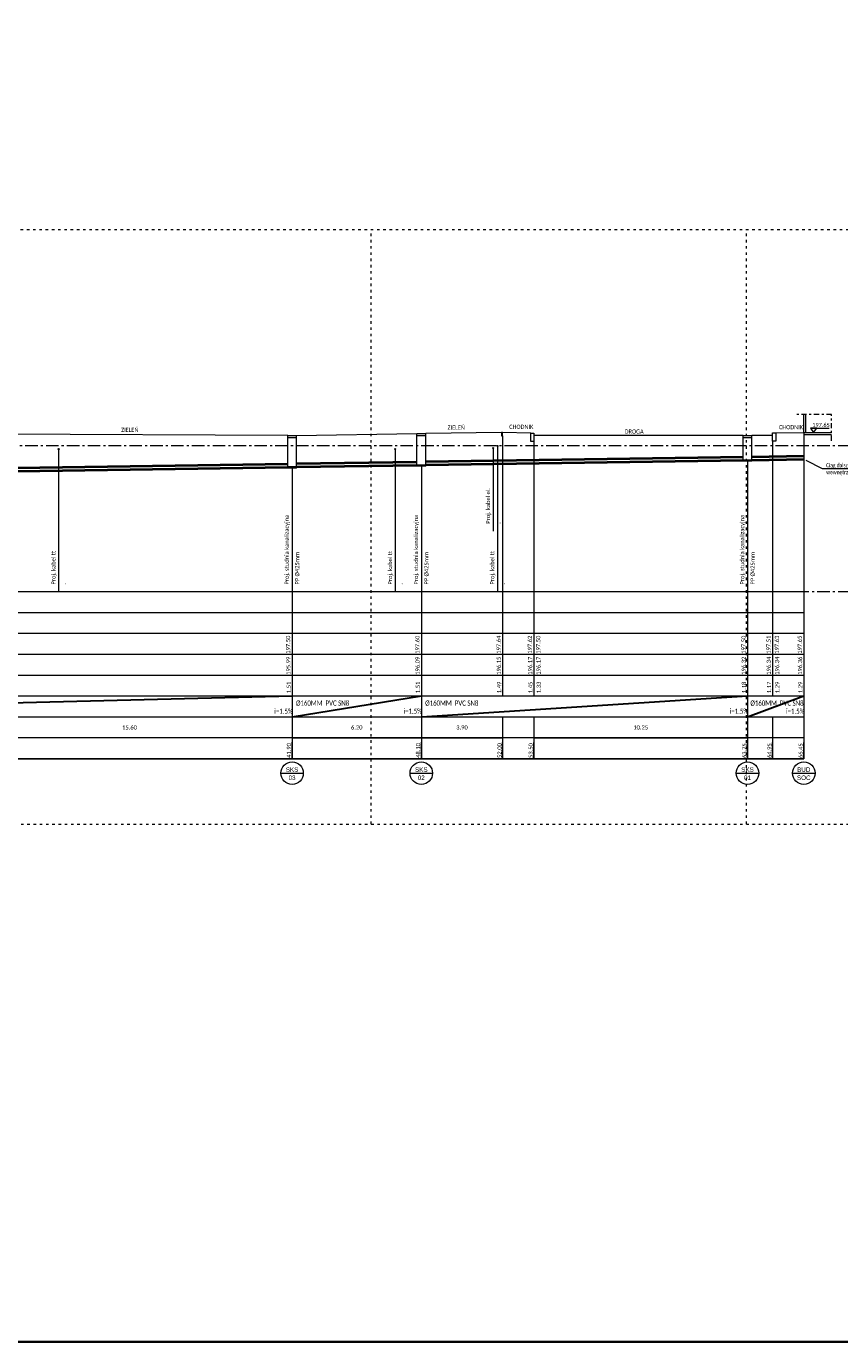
# Model space of a CAD drawing. Header units: millimetres. Extents: x -1212 to 8000, y -2 to 4191.
# Tile 3 of 28: x -1051 to -1012, y 154 to 217. Entities that reach past the tile are written whole.
import ezdxf
from ezdxf import colors
from ezdxf.entities.mleader import LeaderData, LeaderLine
from ezdxf.enums import TextEntityAlignment as Align
from ezdxf.math import Vec2, Vec3

# ---------------------------------------------------------------- set-up
doc = ezdxf.new("R2010")
doc.units = ezdxf.units.MM
doc.set_wipeout_variables(frame=1)
for name, pattern in [('ACAD_ISO03W100', [30, 12, -18]), ('ACAD_ISO10W100', [18, 12, -3, 0, -3]), ('DASHDOT', [1, 0.5, -0.25, 0, -0.25])]:
    doc.linetypes.add(name, pattern=pattern)
for name, color, linetype, lineweight in [('PRIMETECH - KAN_SAN_INSTALACJA_ZEWN', 38, 'Continuous', 40), ('PRIMETECH - KONSTRUKCJA', 7, 'Continuous', 15), ('PRIMETECH - KOTY', 7, 'Continuous', 9), ('PRIMETECH - LINIE PROFILOWE', 7, 'Continuous', 15), ('PRIMETECH - OPISY', 7, 'Continuous', 9), ('PRIMETECH - TEREN', 252, 'Continuous', 15)]:
    doc.layers.add(name, color=color, linetype=linetype, lineweight=lineweight)
doc.layers.add('PRIMETECH - NDR--------------', color=6, linetype='Continuous', lineweight=20, plot=False)
doc.layers.add('PRIMETECH - P.P.', color=203, linetype='ACAD_ISO10W100', lineweight=15, plot=False)
doc.styles.add('DYN_DIM', font='arial.ttf')
doc.styles.add('RPK_TAB_TXT_OPIS', font='arial.ttf', dxfattribs={"width": 0.8, "height": 3.5})
doc.styles.get("Standard").update_dxf_attribs({"font": 'calibril.ttf'})
doc.dimstyles.new('1', dxfattribs={"dimtxt": 0.2, "dimasz": 0.12, "dimexe": 0, "dimexo": 0, "dimgap": 0.05, "dimtad": 1, "dimjust": 4, "dimzin": 1, "dimdsep": 46, "dimtxsty": 'Standard', "dimblk": 'NONE', "dimcen": -2.5, "dimclrd": 7, "dimclre": 7, "dimclrt": 7, "dimadec": 0, "dimazin": 0, "dimtfac": 1, "dimtmove": 0, "dimatfit": 3, "dimfxl": 1.25, "dimarcsym": 0})
doc.dimstyles.new('2', dxfattribs={"dimtxt": 0.2, "dimasz": 0.07, "dimexe": 0, "dimexo": 0, "dimgap": 0.1, "dimtad": 1, "dimzin": 1, "dimdsep": 46, "dimtxsty": 'Standard', "dimblk": 'NONE', "dimcen": 2.5, "dimclrd": 256, "dimclre": 256, "dimclrt": 256, "dimadec": 0, "dimazin": 0, "dimtfac": 1, "dimtmove": 0, "dimatfit": 3, "dimfxl": 1.25, "dimlwd": 5, "dimlwe": 5, "dimarcsym": 0})

# ---------------------------------------------------------------- blocks, each defined once
blk = doc.blocks.new('_$0$_None')
blk = doc.blocks.new('*U6047')
at = {"ltscale": 1000}
for p, q in [((0, 4.54), (0, -0.46)), ((0, 2.04), (0, 0))]:
    blk.add_line(p, q, dxfattribs=at)
blk.add_circle((0, 2.04), 2.5)
at = {"ltscale": 1000, "style": 'RPK_TAB_TXT_OPIS', "width": 0.8}
blk.add_attdef('NR_PIONU', text='', height=1, rotation=270, dxfattribs=at).set_placement((-0.5, 2.04), align=Align.TOP_CENTER)
blk.add_attdef('OPIS_PION', text='', height=1, rotation=270, dxfattribs=at).set_placement((0, 2.04), align=Align.BOTTOM_CENTER)
blk = doc.blocks.new('*D8145')
at = {"layer": 'DEFPOINTS', "color": 0}
for p in [(-1080.464, 182), (-1038.564, 182), (-1038.564, 182)]:
    blk.add_point(p, dxfattribs=at)
at = {"layer": 'PRIMETECH - LINIE PROFILOWE', "color": 7, "lineweight": -2, "ltscale": 2}
for p, q in [((-1038.564, 182), (-1038.564, 182.795)), ((-1080.464, 182), (-1080.464, 182)), ((-1080.464, 182), (-1038.564, 182))]:
    blk.add_line(p, q, dxfattribs=at)
at = {"layer": 'PRIMETECH - LINIE PROFILOWE', "color": 7, "ltscale": 2, "insert": (-1038.716, 182.398), "char_height": 0.2, "attachment_point": 5, "rotation": 90}
blk.add_mtext('41.90', dxfattribs=at)
blk = doc.blocks.new('_None')
blk = doc.blocks.new('*D8146')
at = {"layer": 'DEFPOINTS', "color": 0}
for p in [(-1080.464, 182), (-1032.364, 182), (-1032.364, 182)]:
    blk.add_point(p, dxfattribs=at)
at = {"layer": 'PRIMETECH - LINIE PROFILOWE', "color": 7, "lineweight": -2, "ltscale": 2}
for p, q in [((-1032.364, 182), (-1032.364, 182.795)), ((-1080.464, 182), (-1080.464, 182)), ((-1080.464, 182), (-1032.364, 182))]:
    blk.add_line(p, q, dxfattribs=at)
at = {"layer": 'PRIMETECH - LINIE PROFILOWE', "color": 7, "ltscale": 2, "insert": (-1032.516, 182.398), "char_height": 0.2, "attachment_point": 5, "rotation": 90}
blk.add_mtext('48.10', dxfattribs=at)
blk = doc.blocks.new('*D8149')
at = {"layer": 'DEFPOINTS', "color": 0}
for p in [(-1080.464, 182), (-1014.014, 182), (-1014.014, 182)]:
    blk.add_point(p, dxfattribs=at)
at = {"layer": 'PRIMETECH - LINIE PROFILOWE', "color": 7, "lineweight": -2, "ltscale": 2}
for p, q in [((-1014.014, 182), (-1014.014, 182.776)), ((-1080.464, 182), (-1080.464, 182)), ((-1080.464, 182), (-1014.014, 182))]:
    blk.add_line(p, q, dxfattribs=at)
at = {"layer": 'PRIMETECH - LINIE PROFILOWE', "color": 7, "ltscale": 2, "insert": (-1014.166, 182.388), "char_height": 0.2, "attachment_point": 5, "rotation": 90}
blk.add_mtext('66.45', dxfattribs=at)
blk = doc.blocks.new('*D8151')
at = {"layer": 'DEFPOINTS', "color": 0}
for p in [(-1080.464, 182), (-1014.014, 182), (-1014.014, 182)]:
    blk.add_point(p, dxfattribs=at)
at = {"layer": 'PRIMETECH - LINIE PROFILOWE', "color": 7, "lineweight": -2, "ltscale": 2}
for p, q in [((-1014.014, 182), (-1014.014, 182.776)), ((-1080.464, 182), (-1080.464, 182)), ((-1080.464, 182), (-1014.014, 182))]:
    blk.add_line(p, q, dxfattribs=at)
at = {"layer": 'PRIMETECH - LINIE PROFILOWE', "color": 7, "ltscale": 2, "insert": (-1014.166, 182.388), "char_height": 0.2, "attachment_point": 5, "rotation": 90}
blk.add_mtext('66.45', dxfattribs=at)
blk = doc.blocks.new('*D8154')
at = {"layer": 'DEFPOINTS', "color": 0}
for p in [(-1080.464, 182), (-1026.964, 182), (-1026.964, 182)]:
    blk.add_point(p, dxfattribs=at)
at = {"layer": 'PRIMETECH - LINIE PROFILOWE', "color": 7, "lineweight": -2, "ltscale": 2}
for p, q in [((-1026.964, 182), (-1026.964, 182.787)), ((-1080.464, 182), (-1080.464, 182)), ((-1080.464, 182), (-1026.964, 182))]:
    blk.add_line(p, q, dxfattribs=at)
at = {"layer": 'PRIMETECH - LINIE PROFILOWE', "color": 7, "ltscale": 2, "insert": (-1027.116, 182.394), "char_height": 0.2, "attachment_point": 5, "rotation": 90}
blk.add_mtext('53.50', dxfattribs=at)
blk = doc.blocks.new('*D8155')
at = {"layer": 'DEFPOINTS', "color": 0}
for p in [(-1080.464, 182), (-1028.464, 182), (-1028.464, 182)]:
    blk.add_point(p, dxfattribs=at)
at = {"layer": 'PRIMETECH - LINIE PROFILOWE', "color": 7, "lineweight": -2, "ltscale": 2}
for p, q in [((-1028.464, 182), (-1028.464, 182.787)), ((-1080.464, 182), (-1080.464, 182)), ((-1080.464, 182), (-1028.464, 182))]:
    blk.add_line(p, q, dxfattribs=at)
at = {"layer": 'PRIMETECH - LINIE PROFILOWE', "color": 7, "ltscale": 2, "insert": (-1028.616, 182.394), "char_height": 0.2, "attachment_point": 5, "rotation": 90}
blk.add_mtext('52.00', dxfattribs=at)
blk = doc.blocks.new('*D8156')
at = {"layer": 'DEFPOINTS', "color": 0}
for p in [(-1038.564, 183), (-1032.364, 183), (-1032.364, 183)]:
    blk.add_point(p, dxfattribs=at)
at = {"layer": 'PRIMETECH - LINIE PROFILOWE', "lineweight": 5, "ltscale": 2}
for p, q in [((-1038.564, 183), (-1038.564, 183)), ((-1038.564, 183), (-1032.364, 183)), ((-1032.364, 183), (-1032.364, 183))]:
    blk.add_line(p, q, dxfattribs=at)
at = {"layer": 'PRIMETECH - LINIE PROFILOWE', "ltscale": 2, "insert": (-1035.464, 183.502), "char_height": 0.2, "attachment_point": 5}
blk.add_mtext('6.20', dxfattribs=at)
blk = doc.blocks.new('*D8157')
at = {"layer": 'DEFPOINTS', "color": 0}
for p in [(-1032.364, 183), (-1028.464, 183), (-1028.464, 183)]:
    blk.add_point(p, dxfattribs=at)
at = {"layer": 'PRIMETECH - LINIE PROFILOWE', "lineweight": 5, "ltscale": 2}
for p, q in [((-1032.364, 183), (-1032.364, 183)), ((-1032.364, 183), (-1028.464, 183)), ((-1028.464, 183), (-1028.464, 183))]:
    blk.add_line(p, q, dxfattribs=at)
at = {"layer": 'PRIMETECH - LINIE PROFILOWE', "ltscale": 2, "insert": (-1030.414, 183.502), "char_height": 0.2, "attachment_point": 5}
blk.add_mtext('3.90', dxfattribs=at)
blk = doc.blocks.new('*D8158')
at = {"layer": 'DEFPOINTS', "color": 0}
for p in [(-1026.964, 183), (-1016.714, 183), (-1016.714, 183)]:
    blk.add_point(p, dxfattribs=at)
at = {"layer": 'PRIMETECH - LINIE PROFILOWE', "lineweight": 5, "ltscale": 2}
for p, q in [((-1026.964, 183), (-1026.964, 183)), ((-1026.964, 183), (-1016.714, 183)), ((-1016.714, 183), (-1016.714, 183))]:
    blk.add_line(p, q, dxfattribs=at)
at = {"layer": 'PRIMETECH - LINIE PROFILOWE', "ltscale": 2, "insert": (-1021.839, 183.502), "char_height": 0.2, "attachment_point": 5}
blk.add_mtext('10.25', dxfattribs=at)
blk = doc.blocks.new('*D8159')
at = {"layer": 'DEFPOINTS', "color": 0}
for p in [(-1054.164, 183), (-1054.164, 183), (-1038.564, 183)]:
    blk.add_point(p, dxfattribs=at)
at = {"layer": 'PRIMETECH - LINIE PROFILOWE', "lineweight": 5, "ltscale": 2}
for p, q in [((-1054.164, 183), (-1054.164, 183)), ((-1038.564, 183), (-1054.164, 183)), ((-1038.564, 183), (-1038.564, 183))]:
    blk.add_line(p, q, dxfattribs=at)
at = {"layer": 'PRIMETECH - LINIE PROFILOWE', "ltscale": 2, "insert": (-1046.364, 183.502), "char_height": 0.2, "attachment_point": 5}
blk.add_mtext('15.60', dxfattribs=at)
blk = doc.blocks.new('*D8161')
at = {"layer": 'DEFPOINTS', "color": 0}
for p in [(-1080.464, 182), (-1015.514, 182), (-1015.514, 182)]:
    blk.add_point(p, dxfattribs=at)
at = {"layer": 'PRIMETECH - LINIE PROFILOWE', "color": 7, "lineweight": -2, "ltscale": 2}
for p, q in [((-1015.514, 182), (-1015.514, 182.776)), ((-1080.464, 182), (-1080.464, 182)), ((-1080.464, 182), (-1015.514, 182))]:
    blk.add_line(p, q, dxfattribs=at)
at = {"layer": 'PRIMETECH - LINIE PROFILOWE', "color": 7, "ltscale": 2, "insert": (-1015.666, 182.388), "char_height": 0.2, "attachment_point": 5, "rotation": 90}
blk.add_mtext('64.95', dxfattribs=at)
blk = doc.blocks.new('*D8195')
at = {"layer": 'DEFPOINTS', "color": 0}
for p in [(-1080.464, 182), (-1016.714, 182), (-1016.714, 182)]:
    blk.add_point(p, dxfattribs=at)
at = {"layer": 'PRIMETECH - LINIE PROFILOWE', "color": 7, "lineweight": -2, "ltscale": 2}
for p, q in [((-1016.714, 182), (-1016.714, 182.776)), ((-1080.464, 182), (-1080.464, 182)), ((-1080.464, 182), (-1016.714, 182))]:
    blk.add_line(p, q, dxfattribs=at)
at = {"layer": 'PRIMETECH - LINIE PROFILOWE', "color": 7, "ltscale": 2, "insert": (-1016.866, 182.388), "char_height": 0.2, "attachment_point": 5, "rotation": 90}
blk.add_mtext('63.75', dxfattribs=at)

msp = doc.modelspace()

# ---------------------------------------------------------------- linework, layer by layer
at = {"layer": 'PRIMETECH - KAN_SAN_INSTALACJA_ZEWN', "ltscale": 2}
for p, q in [((-1038.352, 196.157), (-1032.577, 196.244)), ((-1032.152, 196.25), (-1016.927, 196.479)), ((-1032.152, 196.09), (-1016.927, 196.319)), ((-1016.502, 196.485), (-1014.014, 196.523)), ((-1016.502, 196.325), (-1014.012, 196.363)), ((-1079.964, 195.533), (-1038.777, 196.151)), ((-1079.964, 195.373), (-1038.777, 195.991)), ((-1038.352, 195.997), (-1032.577, 196.084))]:
    msp.add_line(p, q, dxfattribs=at)
at = {"layer": 'PRIMETECH - KONSTRUKCJA'}
for p, q in [((-1014.014, 197.65), (-1014.014, 198.506)), ((-1013.914, 197.65), (-1013.914, 198.506)), ((-1038.777, 197.5), (-1038.352, 197.5)), ((-1038.777, 195.944), (-1038.777, 197.5)), ((-1038.352, 195.944), (-1038.352, 197.5)), ((-1032.577, 197.6), (-1032.152, 197.6)), ((-1032.577, 196.037), (-1032.577, 197.6)), ((-1032.577, 197.5), (-1032.152, 197.5)), ((-1032.152, 196.037), (-1032.152, 197.6)), ((-1016.927, 197.5), (-1016.502, 197.5)), ((-1016.927, 196.272), (-1016.927, 197.5)), ((-1016.502, 196.272), (-1016.502, 197.5)), ((-1014.014, 197.65), (-1012.68, 197.65)), ((-1014.014, 197.55), (-1012.68, 197.55)), ((-1038.777, 197.4), (-1038.352, 197.4)), ((-1016.927, 197.4), (-1016.502, 197.4)), ((-1016.502, 196.322), (-1016.927, 196.322)), ((-1016.502, 196.272), (-1016.927, 196.272)), ((-1038.352, 195.994), (-1038.777, 195.994)), ((-1038.352, 195.944), (-1038.777, 195.944)), ((-1032.152, 196.087), (-1032.577, 196.087)), ((-1032.152, 196.037), (-1032.577, 196.037))]:
    msp.add_line(p, q, dxfattribs=at)
at = {"layer": 'PRIMETECH - KONSTRUKCJA', "linetype": 'DASHDOT', "ltscale": 0.5}
msp.add_lwpolyline([(-1012.68, 197.25), (-1012.68, 198.506), (-1014.476, 198.506)], dxfattribs=at)
at = {"layer": 'PRIMETECH - KOTY', "color": 7, "lineweight": 0}
msp.add_line((-1013.693, 197.85), (-1012.793, 197.85), dxfattribs=at)
msp.add_lwpolyline([(-1013.693, 197.85), (-1013.543, 197.65), (-1013.393, 197.85)], close=True, dxfattribs=at)
at = {"layer": 'PRIMETECH - LINIE PROFILOWE', "ltscale": 2}
for p, q in [((-1028.464, 197.49), (-1028.464, 185)), ((-1014.014, 197.65), (-1014.014, 182)), ((-1026.964, 197.3), (-1026.964, 185)), ((-1015.514, 197.23), (-1015.514, 185)), ((-1016.714, 196.272), (-1016.714, 182)), ((-1038.564, 195.944), (-1038.564, 182)), ((-1032.364, 196.037), (-1032.364, 182)), ((-1028.464, 184), (-1028.464, 182)), ((-1026.964, 184), (-1026.964, 182)), ((-1015.514, 184), (-1015.514, 182))]:
    msp.add_line(p, q, dxfattribs=at)
at = {"layer": 'PRIMETECH - LINIE PROFILOWE', "color": 30, "ltscale": 2}
for p, q in [((-1049.764, 196.825), (-1049.764, 190)), ((-1033.614, 196.825), (-1033.614, 190)), ((-1028.714, 196.975), (-1028.714, 190))]:
    msp.add_line(p, q, dxfattribs=at)
at = {"layer": 'PRIMETECH - LINIE PROFILOWE', "color": 1, "ltscale": 2}
msp.add_line((-1028.914, 196.875), (-1028.914, 192.916), dxfattribs=at)
at = {"layer": 'PRIMETECH - LINIE PROFILOWE'}
for p, q in [((-1014.014, 190), (-1080.464, 190)), ((-1014.014, 189), (-1080.464, 189)), ((-1014.014, 188), (-1080.464, 188)), ((-1014.014, 187), (-1080.464, 187)), ((-1014.014, 186), (-1080.464, 186)), ((-1014.014, 185), (-1080.464, 185)), ((-1014.014, 184), (-1080.464, 184)), ((-1014.014, 183), (-1080.464, 183)), ((-1014.014, 182), (-1080.464, 182))]:
    msp.add_line(p, q, dxfattribs=at)
at = {"layer": 'PRIMETECH - LINIE PROFILOWE', "color": 6, "lineweight": 35, "ltscale": 2}
msp.add_lwpolyline([(-971.77, 274.043), (-1091.77, 274.043), (-1091.77, 154.043), (-971.77, 154.043)], close=True, dxfattribs=at)
at = {"layer": 'PRIMETECH - LINIE PROFILOWE', "color": 30, "ltscale": 2}
for centre in [(-1049.764, 196.85), (-1033.614, 196.85), (-1028.714, 197)]:
    msp.add_circle(centre, 0.025, dxfattribs=at)
at = {"layer": 'PRIMETECH - LINIE PROFILOWE', "color": 1, "ltscale": 2}
msp.add_circle((-1028.914, 196.9), 0.025, dxfattribs=at)
at = {"layer": 'PRIMETECH - NDR--------------', "linetype": 'ACAD_ISO03W100', "ltscale": 0.01}
for p, q in [((-999.27, 207.365), (-1088.77, 207.365)), ((-1034.77, 178.865), (-1034.77, 207.365)), ((-1088.77, 178.865), (-999.27, 178.865))]:
    msp.add_line(p, q, dxfattribs=at)
at = {"layer": 'PRIMETECH - OPISY', "color": 7, "lineweight": 30, "ltscale": 2}
for p, q in [((-1038.564, 185), (-1079.964, 184)), ((-1032.364, 185), (-1038.564, 184)), ((-1016.714, 185), (-1032.364, 184)), ((-1014.014, 185), (-1016.714, 184))]:
    msp.add_line(p, q, dxfattribs=at)
at = {"layer": 'PRIMETECH - P.P.', "ltscale": 0.05}
for p, q in [((-851.77, 197), (-1211.77, 197)), ((-851.77, 190), (-1211.77, 190))]:
    msp.add_line(p, q, dxfattribs=at)
at = {"layer": 'PRIMETECH - TEREN', "ltscale": 2}
for p, q in [((-1038.777, 197.5), (-1054.014, 197.57)), ((-1038.352, 197.5), (-1032.577, 197.6)), ((-1028.524, 197.64), (-1032.152, 197.6)), ((-1027.114, 197.62), (-1028.464, 197.64)), ((-1016.927, 197.5), (-1026.964, 197.5)), ((-1015.514, 197.51), (-1016.502, 197.5)), ((-1015.364, 197.63), (-1014.014, 197.65))]:
    msp.add_line(p, q, dxfattribs=at)
for points in [[(-1028.464, 197.64), (-1028.524, 197.64), (-1028.524, 197.49), (-1028.464, 197.49)], [(-1027.114, 197.62), (-1026.964, 197.62), (-1026.964, 197.22), (-1027.114, 197.22)], [(-1015.514, 197.63), (-1015.364, 197.63), (-1015.364, 197.23), (-1015.514, 197.23)]]:
    msp.add_lwpolyline(points, close=True, dxfattribs=at)

# ---------------------------------------------------------------- texts
at = {"layer": 'PRIMETECH - OPISY', "ltscale": 10, "width": 0.8}
for s, p in [('197.65', (-1013.606, 197.905)), ('ZIELEŃ', (-1046.763, 197.673)), ('ZIELEŃ', (-1031.104, 197.783)), ('CHODNIK', (-1028.147, 197.821)), ('DROGA', (-1022.604, 197.592)), ('CHODNIK', (-1015.206, 197.803))]:
    msp.add_text(s, height=0.2, dxfattribs=at).set_placement(p)
at = {"layer": 'PRIMETECH - OPISY'}
for s, p in [('197.50', (-1038.656, 187.035)), ('197.60', (-1032.456, 187.035)), ('197.64', (-1028.556, 187.035)), ('197.62', (-1027.056, 187.035)), ('197.50', (-1026.656, 187.035)), ('197.50', (-1016.806, 187.035)), ('197.51', (-1015.606, 187.035)), ('197.63', (-1015.206, 187.035)), ('197.65', (-1014.106, 187.035)), ('195.99', (-1038.645, 186.026)), ('196.09', (-1032.445, 186.026)), ('196.15', (-1028.545, 186.026)), ('196.17', (-1027.045, 186.026)), ('196.17', (-1026.645, 186.026)), ('196.32', (-1016.795, 186.026)), ('196.34', (-1015.595, 186.026)), ('196.34', (-1015.195, 186.026)), ('196.36', (-1014.095, 186.026)), ('1.51', (-1038.632, 185.144)), ('1.51', (-1032.432, 185.144)), ('1.49', (-1028.532, 185.144)), ('1.45', (-1027.032, 185.144)), ('1.33', (-1026.632, 185.144)), ('1.18', (-1016.782, 185.144)), ('1.17', (-1015.582, 185.144)), ('1.29', (-1015.182, 185.144)), ('1.29', (-1014.082, 185.144))]:
    msp.add_text(s, height=0.2, rotation=90, dxfattribs=at).set_placement(p)
at = {"layer": 'PRIMETECH - OPISY', "width": 0.7}
for s, p in [('i=1.5%', (-1039.417, 184.157)), ('Ø160MM  PVC SN8', (-1038.38, 184.544)), ('i=1.5%', (-1033.217, 184.157)), ('Ø160MM  PVC SN8', (-1032.18, 184.544)), ('i=1.5%', (-1017.567, 184.157)), ('Ø160MM  PVC SN8', (-1016.58, 184.544)), ('i=1.5%', (-1014.867, 184.157))]:
    msp.add_text(s, height=0.25, dxfattribs=at).set_placement(p)
at = {"layer": 'PRIMETECH - OPISY', "char_height": 0.2, "width": 5.01329, "attachment_point": 4, "rotation": 90}
for s, insert in [('\\pxql,sm1.5;Proj. kabel el.\\P.', (-1028.914, 193.267)), ('\\pxql,sm1.5;Proj. studnia kanalizacyjna\\PPP %%C425mm', (-1038.564, 190.351)), ('\\pxql,sm1.5;Proj. studnia kanalizacyjna\\PPP %%C425mm', (-1032.364, 190.351)), ('\\pxql,sm1.5;Proj. studnia kanalizacyjna\\PPP %%C425mm', (-1016.714, 190.351)), ('\\pxql,sm1.5;Proj. kabel tt\\P.', (-1049.764, 190.351)), ('\\pxql,sm1.5;Proj. kabel tt\\P.', (-1033.614, 190.351)), ('\\pxql,sm1.5;Proj. kabel tt\\P.', (-1028.714, 190.351))]:
    msp.add_mtext(s, dxfattribs=dict(at, insert=insert))

# ---------------------------------------------------------------- dimensions: what is measured, and where the dimension line sits
at = {"layer": 'PRIMETECH - LINIE PROFILOWE', "ltscale": 2}
for base, p1, p2, picture, middle in [((-1054.164, 183), (-1038.564, 183), (-1054.164, 183), '*D8159', (-1046.364, 183.502)), ((-1032.364, 183), (-1038.564, 183), (-1032.364, 183), '*D8156', (-1035.464, 183.502)), ((-1028.464, 183), (-1032.364, 183), (-1028.464, 183), '*D8157', (-1030.414, 183.502)), ((-1016.714, 183), (-1026.964, 183), (-1016.714, 183), '*D8158', (-1021.839, 183.502))]:
    dim = msp.add_linear_dim(base=base, p1=p1, p2=p2, dimstyle='2', override={"dimgap": 0.4}, dxfattribs=at)
    dim.commit()
    dim.dimension.update_dxf_attribs({"geometry": picture, "text_midpoint": middle})

# ---------------------------------------------------------------- leaders
at = {"layer": 'PRIMETECH - OPISY', "ltscale": 10}
ml = msp.add_multileader_mtext('Standard', dxfattribs=at)
ml.set_content('\\fCalibri Light|b0|i0|c238;\\W0.7;Taśma ostrzegawcza koloru niebieskiego', color=256, style='DYN_DIM')
ml.set_leader_properties(color=256, linetype='ByLayer', lineweight=-1)
ml.set_arrow_properties(name='_$0$_None')
ml.build(insert=Vec2(0, 0))
ml.multileader.update_dxf_attribs({"has_text_frame": 1, "text_left_attachment_type": 6, "text_right_attachment_type": 6, "dogleg_length": 0.108, "arrow_head_size": 0.1})
ctx = ml.context
ctx.base_point, ctx.char_height, ctx.arrow_head_size, ctx.landing_gap_size, ctx.plane_origin = Vec3(-1191.599, 199.571, -225.442), 0.2, 0.1, 0.04, Vec3(-1218.649, 180.749, -225.442)
ctx.left_attachment, ctx.right_attachment = 6, 6
notes = []
notes.append((ctx, [(0, (1, 1, 0), (-1191.747, 199.571, -225.442), (1, 0), 0.148, [(0, [(-1192.81, 196.6, -225.442)], 0, [])])]))
ctx.mtext.insert, ctx.mtext.width, ctx.mtext.flow_direction = Vec3(-1191.559, 199.828, -225.442), 3998.67654, 5
ml = msp.add_multileader_mtext('Standard', dxfattribs=at)
ml.set_content('\\fCalibri Light|b0|i0|c238;\\W0.7;Ciąg dalszy wg odrębnego\\Popracowania MAAR', color=256, style='DYN_DIM')
ml.set_leader_properties(color=256, linetype='ByLayer', lineweight=-1)
ml.set_arrow_properties(name='_$0$_None')
ml.build(insert=Vec2(0, 0))
ml.multileader.update_dxf_attribs({"has_text_frame": 1, "text_left_attachment_type": 6, "text_right_attachment_type": 6, "dogleg_length": 0.108, "arrow_head_size": 0.1})
ctx = ml.context
ctx.base_point, ctx.char_height, ctx.arrow_head_size, ctx.landing_gap_size, ctx.plane_origin = Vec3(-1203.831, 197.302), 0.2, 0.1, 0.04, Vec3(-1232.032, 178.479)
ctx.left_attachment, ctx.right_attachment = 6, 6
notes.append((ctx, [(0, (1, 1, 0), (-1201.338, 197.302), (-1, 0), 0.148, [(0, [(-1200.143, 196.3)], 0, [])])]))
ctx.mtext.insert, ctx.mtext.width, ctx.mtext.flow_direction = Vec3(-1203.791, 197.558), 3998.67654, 5
ml = msp.add_multileader_mtext('Standard', dxfattribs=at)
ml.set_content('\\fCalibri Light|b0|i0|c238;\\W0.7;Przejście szczelne', color=256, style='DYN_DIM')
ml.set_leader_properties(color=256, linetype='ByLayer', lineweight=-1)
ml.set_arrow_properties(name='_$0$_None')
ml.build(insert=Vec2(0, 0))
ml.multileader.update_dxf_attribs({"has_text_frame": 1, "text_left_attachment_type": 6, "text_right_attachment_type": 6, "dogleg_length": 0.108, "arrow_head_size": 0.1})
ctx = ml.context
ctx.base_point, ctx.char_height, ctx.arrow_head_size, ctx.landing_gap_size, ctx.plane_origin = Vec3(-1198.897, 195.047), 0.2, 0.1, 0.04, Vec3(-1225.947, 176.224)
ctx.left_attachment, ctx.right_attachment = 6, 6
notes.append((ctx, [(0, (1, 1, 0), (-1199.045, 195.047), (1, 0), 0.148, [(0, [(-1199.898, 196.195)], 0, [])])]))
ctx.mtext.insert, ctx.mtext.width, ctx.mtext.flow_direction = Vec3(-1198.857, 195.303), 3998.67654, 5
ml = msp.add_multileader_mtext('Standard', dxfattribs=at)
ml.set_content('\\fCalibri Light|b0|i0|c238;\\W0.7;Ciąg dalszy wg odrębnego\\Popracowania MAAR', color=256, style='DYN_DIM')
ml.set_leader_properties(color=256, linetype='ByLayer', lineweight=-1)
ml.set_arrow_properties(name='_$0$_None')
ml.build(insert=Vec2(0, 0))
ml.multileader.update_dxf_attribs({"has_text_frame": 1, "text_left_attachment_type": 6, "text_right_attachment_type": 6, "dogleg_length": 0.108, "arrow_head_size": 0.1})
ctx = ml.context
ctx.base_point, ctx.char_height, ctx.arrow_head_size, ctx.landing_gap_size, ctx.plane_origin = Vec3(-1087.63, 196.399), 0.2, 0.1, 0.04, Vec3(-1115.83, 177.576)
ctx.left_attachment, ctx.right_attachment = 6, 6
notes.append((ctx, [(0, (1, 1, 0), (-1085.137, 196.399), (-1, 0), 0.148, [(0, [(-1083.941, 195.397)], 0, [])])]))
ctx.mtext.insert, ctx.mtext.width, ctx.mtext.flow_direction = Vec3(-1087.59, 196.655), 3998.67654, 5
ml = msp.add_multileader_mtext('Standard', dxfattribs=at)
ml.set_content('\\fCalibri Light|b0|i0|c238;\\W0.7;Ciąg dalszy wg instalacji\\Pwewnętrznej kontenera', color=256, style='DYN_DIM')
ml.set_leader_properties(color=256, linetype='ByLayer', lineweight=-1)
ml.set_arrow_properties(name='_$0$_None')
ml.build(insert=Vec2(0, 0))
ml.multileader.update_dxf_attribs({"has_text_frame": 1, "text_left_attachment_type": 6, "text_right_attachment_type": 6, "dogleg_length": 0.108, "arrow_head_size": 0.1})
ctx = ml.context
ctx.base_point, ctx.char_height, ctx.arrow_head_size, ctx.landing_gap_size, ctx.plane_origin = Vec3(-1012.982, 195.921), 0.2, 0.1, 0.04, Vec3(-1041.182, 177.099)
ctx.left_attachment, ctx.right_attachment = 6, 6
notes.append((ctx, [(0, (1, 1, 0), (-1013.13, 195.921), (1, 0), 0.148, [(0, [(-1014.012, 196.363)], 0, [])])]))
ctx.mtext.insert, ctx.mtext.width, ctx.mtext.flow_direction = Vec3(-1012.942, 196.178), 3998.67654, 5
ml = msp.add_multileader_mtext('Standard', dxfattribs=at)
ml.set_content('\\fCalibri Light|b0|i0|c238;\\W0.7;Układ wodomierza wg\\Podrębnego opracowania MAAR', color=256, style='DYN_DIM')
ml.set_leader_properties(color=256, linetype='ByLayer', lineweight=-1)
ml.set_arrow_properties(name='_$0$_None')
ml.build(insert=Vec2(0, 0))
ml.multileader.update_dxf_attribs({"has_text_frame": 1, "text_left_attachment_type": 6, "text_right_attachment_type": 6, "dogleg_length": 0.108, "arrow_head_size": 0.1})
ctx = ml.context
ctx.base_point, ctx.char_height, ctx.arrow_head_size, ctx.landing_gap_size, ctx.plane_origin = Vec3(-1204.556, 194.784), 0.2, 0.1, 0.04, Vec3(-1231.606, 175.962)
ctx.left_attachment, ctx.right_attachment = 6, 6
notes.append((ctx, [(0, (1, 1, 0), (-1201.584, 194.784), (-1, 0), 0.148, [(0, [(-1200.433, 196.098)], 0, [])])]))
ctx.mtext.insert, ctx.mtext.width, ctx.mtext.flow_direction = Vec3(-1204.516, 195.041), 3998.67654, 5
at = {"layer": 'PRIMETECH - OPISY', "color": 1, "ltscale": 10}
ml = msp.add_multileader_mtext('Standard', dxfattribs=at)
ml.set_content('\\fCalibri Light|b0|i0|c238;\\W0.7;Przed rozpoczęciem robót\\Pzweryfikować rzędną dna studni', color=256, style='DYN_DIM')
ml.set_leader_properties(color=256, linetype='ByLayer', lineweight=-1)
ml.set_arrow_properties(name='_$0$_None')
ml.build(insert=Vec2(0, 0))
ml.multileader.update_dxf_attribs({"has_text_frame": 1, "text_left_attachment_type": 6, "text_right_attachment_type": 6, "dogleg_length": 0.108, "arrow_head_size": 0.1})
ctx = ml.context
ctx.base_point, ctx.char_height, ctx.arrow_head_size, ctx.landing_gap_size, ctx.plane_origin = Vec3(-1085.801, 193.549), 0.2, 0.1, 0.04, Vec3(-1112.981, 174.726)
ctx.left_attachment, ctx.right_attachment = 6, 6
notes.append((ctx, [(0, (1, 1, 0), (-1082.762, 193.549), (-1, 0), 0.148, [(0, [(-1080.464, 195.108)], 0, [])])]))
ctx.mtext.insert, ctx.mtext.width, ctx.mtext.flow_direction = Vec3(-1085.761, 193.805), 3998.67654, 5
for ctx, leaders in notes:
    for number, flags, end, landing, length, lines in leaders:
        leader = LeaderData()
        leader.index, (leader.has_last_leader_line, leader.has_dogleg_vector, leader.attachment_direction) = number, flags
        leader.last_leader_point, leader.dogleg_vector, leader.dogleg_length = Vec3(end), Vec3(landing), length
        for number, points, colour, breaks in lines:
            line = LeaderLine()
            line.index, line.vertices, line.color, line.breaks = number, Vec3.list(points), colors.encode_raw_color(colour), breaks
            leader.lines.append(line)
        ctx.leaders.append(leader)

# ---------------------------------------------------------------- next in the draw order: block references
at = {"layer": 'PRIMETECH - OPISY', "color": 7, "xscale": 0.216, "yscale": 0.216, "zscale": 0.216, "rotation": 90}
for p, values in [((-1038.125, 181.307), {'OPIS_PION': 'SKS', 'NR_PIONU': '03'}), ((-1031.925, 181.307), {'OPIS_PION': 'SKS', 'NR_PIONU': '02'}), ((-1016.275, 181.307), {'OPIS_PION': 'SKS', 'NR_PIONU': '01'}), ((-1013.575, 181.307), {'OPIS_PION': 'BUD', 'NR_PIONU': 'SOC'})]:
    msp.add_blockref('*U6047', p, dxfattribs=at).add_auto_attribs(values)

# ---------------------------------------------------------------- next in the draw order: linework, layer by layer
at = {"layer": 'PRIMETECH - NDR--------------', "linetype": 'ACAD_ISO03W100', "ltscale": 0.01}
msp.add_line((-1016.77, 178.865), (-1016.77, 207.365), dxfattribs=at)

# ---------------------------------------------------------------- next in the draw order: dimensions: what is measured, and where the dimension line sits
at = {"layer": 'PRIMETECH - LINIE PROFILOWE', "ltscale": 2}
for base, p2, picture, middle in [((-1038.564, 182), (-1038.564, 182), '*D8145', (-1038.716, 182.398)), ((-1032.364, 182), (-1032.364, 182), '*D8146', (-1032.516, 182.398)), ((-1026.964, 182), (-1026.964, 182), '*D8154', (-1027.116, 182.394)), ((-1028.464, 182), (-1028.464, 182), '*D8155', (-1028.616, 182.394)), ((-1014.014, 182), (-1014.014, 182), '*D8149', (-1014.166, 182.388)), ((-1014.014, 182), (-1014.014, 182), '*D8151', (-1014.166, 182.388)), ((-1015.514, 182), (-1015.514, 182), '*D8161', (-1015.666, 182.388)), ((-1016.714, 182), (-1016.714, 182), '*D8195', (-1016.866, 182.388))]:
    dim = msp.add_linear_dim(base=base, p1=(-1080.464, 182), p2=p2, dimstyle='1', dxfattribs=at)
    dim.commit()
    dim.dimension.update_dxf_attribs({"geometry": picture, "text_midpoint": middle})

doc.saveas('drawing.dxf')
